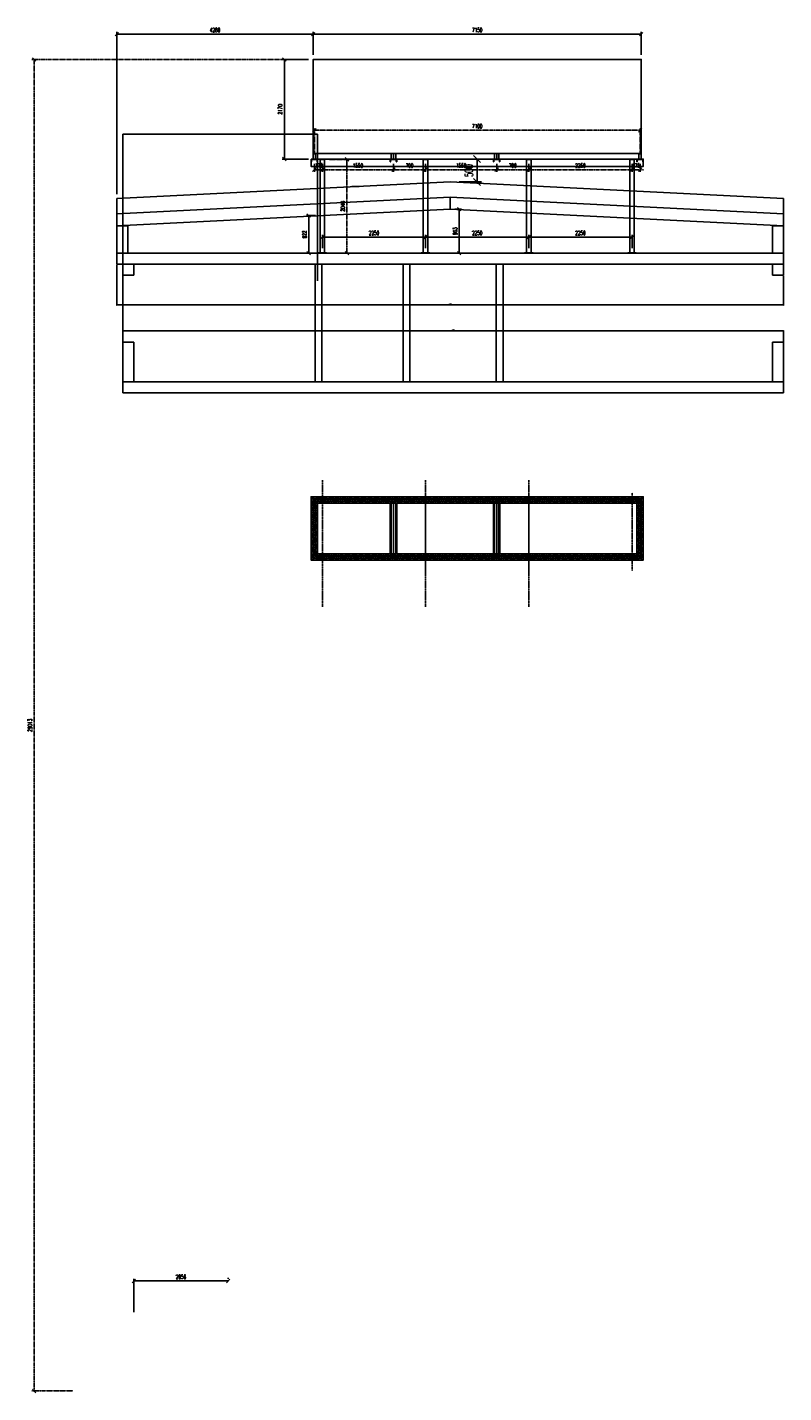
# Model space of a CAD drawing. Header units: millimetres. Extents: x -228255 to 14536, y -140109 to 119945.
# Tile 2 of 123: x -1952 to 14536, y -24588 to 5164. Entities that reach past the tile are written whole.
import ezdxf

# ---------------------------------------------------------------- set-up
doc = ezdxf.new("R2010")
doc.units = ezdxf.units.MM
doc.header["$LTSCALE"] = 2.5
doc.linetypes.add('DASHDOT', pattern=[25.4, 12.7, -6.35, 0, -6.35])
doc.linetypes.add('DASHED', pattern=[19.05, 12.7, -6.35])
for name, color, linetype in [('Kominy', 3, 'Continuous'), ('Niewidoczne', 181, 'DASHED'), ('Osie', 134, 'DASHDOT'), ('Przekroj', 1, 'Continuous'), ('stal', 4, 'Continuous'), ('Stal_przekroj', 1, 'Continuous'), ('Urządzenie', 45, 'Continuous'), ('Wymiary', 86, 'Continuous')]:
    doc.layers.add(name, color=color, linetype=linetype)
doc.styles.add('Romans', font='romans.shx', dxfattribs={"width": 0.6})
doc.styles.add('style3', font='romans.shx', dxfattribs={"width": 0.5})
doc.dimstyles.new('Skala_10', dxfattribs={"dimtxt": 18, "dimasz": 12, "dimexe": 10, "dimexo": 10, "dimgap": 10, "dimtad": 1, "dimdec": 0, "dimdsep": 46, "dimtxsty": 'style3', "dimblk": 'OBLIQUE', "dimcen": 0, "dimdle": 1, "dimclrd": 256, "dimclre": 256, "dimclrt": 31, "dimadec": 1, "dimazin": 0, "dimtfac": 1, "dimtdec": 0, "dimtix": 1, "dimtmove": 2, "dimatfit": 0, "dimldrblk": 'DOT', "dimfxl": 1, "dimtolj": 1, "dimtzin": 0, "dimlwd": -1, "dimlwe": -1, "dimarcsym": 0})
doc.dimstyles.new('Skala_100', dxfattribs={"dimtxt": 180, "dimasz": 150, "dimexe": 100, "dimexo": 200, "dimgap": 90, "dimtad": 1, "dimdec": 0, "dimrnd": 1, "dimdsep": 46, "dimtxsty": 'Romans', "dimblk": 'OBLIQUE', "dimcen": 0, "dimdle": 10, "dimclrd": 256, "dimclre": 256, "dimclrt": 31, "dimadec": 0, "dimazin": 0, "dimtfac": 1, "dimtdec": 0, "dimtix": 1, "dimtmove": 2, "dimatfit": 0, "dimfxl": 1, "dimtolj": 1, "dimtzin": 0, "dimlwd": -1, "dimlwe": -1, "dimarcsym": 0})
doc.dimstyles.new('Skala_50', dxfattribs={"dimscale": 0.5, "dimtxt": 180, "dimasz": 150, "dimexe": 100, "dimexo": 200, "dimgap": 90, "dimtad": 1, "dimdec": 0, "dimrnd": 1, "dimdsep": 46, "dimtxsty": 'Romans', "dimblk": 'OBLIQUE', "dimcen": 0, "dimdle": 10, "dimclrd": 256, "dimclre": 256, "dimclrt": 31, "dimadec": 0, "dimazin": 0, "dimtfac": 1, "dimtdec": 0, "dimtix": 1, "dimtmove": 2, "dimatfit": 0, "dimfxl": 1, "dimtolj": 1, "dimtzin": 0, "dimlwd": -1, "dimlwe": -1, "dimarcsym": 0})

# ---------------------------------------------------------------- blocks, each defined once
blk = doc.blocks.new('_Oblique')
at = {"color": 0, "linetype": 'ByBlock', "lineweight": -2}
blk.add_line((-0.5, -0.5), (0.5, 0.5), dxfattribs=at)
blk = doc.blocks.new('*D23')
at = {"layer": 'Defpoints', "color": 0, "ltscale": 0.2, "transparency": 16777216}
for p in [(2426, -22153), (2426, -22184), (370, -22933)]:
    blk.add_point(p, dxfattribs=at)
at = {"layer": 'Przekroj', "ltscale": 0.2, "transparency": 16777216}
for p, q in [((365, -22153), (2431, -22153)), ((370, -22833), (370, -22103)), ((2426, -22084), (2426, -22103))]:
    blk.add_line(p, q, dxfattribs=at)
at = {"layer": 'Przekroj', "ltscale": 0.2, "transparency": 16777216, "xscale": 75, "yscale": 75, "zscale": 75, "rotation": 180}
blk.add_blockref('_Oblique', (370, -22153), dxfattribs=at)
at = {"layer": 'Przekroj', "ltscale": 0.2, "transparency": 16777216, "xscale": 75, "yscale": 75, "zscale": 75}
blk.add_blockref('_Oblique', (2426, -22153), dxfattribs=at)
at = {"layer": 'Przekroj', "color": 31, "ltscale": 0.2, "transparency": 16777216, "insert": (1398, -22063), "char_height": 90, "attachment_point": 5, "style": 'Romans'}
blk.add_mtext('\\A1;2056', dxfattribs=at)
blk = doc.blocks.new('*D26')
at = {"layer": 'Defpoints', "color": 0, "ltscale": 0.2, "transparency": 16777216}
for p in [(4280, 5015), (4280, 4463), (0, 1430)]:
    blk.add_point(p, dxfattribs=at)
at = {"layer": 'Wymiary', "ltscale": 0.2, "transparency": 16777216}
for p, q in [((0, 1530), (0, 5065)), ((4280, 4563), (4280, 5065)), ((-5, 5015), (4285, 5015))]:
    blk.add_line(p, q, dxfattribs=at)
at = {"layer": 'Wymiary', "ltscale": 0.2, "transparency": 16777216, "xscale": 75, "yscale": 75, "zscale": 75, "rotation": 180}
blk.add_blockref('_Oblique', (0, 5015), dxfattribs=at)
at = {"layer": 'Wymiary', "ltscale": 0.2, "transparency": 16777216, "xscale": 75, "yscale": 75, "zscale": 75}
blk.add_blockref('_Oblique', (4280, 5015), dxfattribs=at)
at = {"layer": 'Wymiary', "color": 31, "ltscale": 0.2, "transparency": 16777216, "insert": (2140, 5105), "char_height": 90, "attachment_point": 5, "style": 'Romans'}
blk.add_mtext('\\A1;4280', dxfattribs=at)
blk = doc.blocks.new('*D27')
at = {"layer": 'Defpoints', "color": 0, "ltscale": 0.2, "transparency": 16777216}
for p in [(11430, 5015), (4280, 4463), (11430, 4463)]:
    blk.add_point(p, dxfattribs=at)
at = {"layer": 'Wymiary', "ltscale": 0.2, "transparency": 16777216}
for p, q in [((4280, 4563), (4280, 5065)), ((11430, 4563), (11430, 5065)), ((4275, 5015), (11435, 5015))]:
    blk.add_line(p, q, dxfattribs=at)
at = {"layer": 'Wymiary', "ltscale": 0.2, "transparency": 16777216, "xscale": 75, "yscale": 75, "zscale": 75, "rotation": 180}
blk.add_blockref('_Oblique', (4280, 5015), dxfattribs=at)
at = {"layer": 'Wymiary', "ltscale": 0.2, "transparency": 16777216, "xscale": 75, "yscale": 75, "zscale": 75}
blk.add_blockref('_Oblique', (11430, 5015), dxfattribs=at)
at = {"layer": 'Wymiary', "color": 31, "ltscale": 0.2, "transparency": 16777216, "insert": (7855, 5105), "char_height": 90, "attachment_point": 5, "style": 'Romans'}
blk.add_mtext('\\A1;7150', dxfattribs=at)
blk = doc.blocks.new('*D28')
at = {"layer": 'Defpoints', "color": 0, "ltscale": 0.2, "transparency": 16777216}
for p in [(4280, 4463), (3652, 2293), (4280, 2293)]:
    blk.add_point(p, dxfattribs=at)
at = {"layer": 'Wymiary', "ltscale": 0.2, "transparency": 16777216}
for p, q in [((4180, 4463), (3602, 4463)), ((3652, 4468), (3652, 2288)), ((4180, 2293), (3602, 2293))]:
    blk.add_line(p, q, dxfattribs=at)
at = {"layer": 'Wymiary', "ltscale": 0.2, "transparency": 16777216, "xscale": 75, "yscale": 75, "zscale": 75}
for p, rotation in [((3652, 4463), 90), ((3652, 2293), 270)]:
    blk.add_blockref('_Oblique', p, dxfattribs=dict(at, rotation=rotation))
at = {"layer": 'Wymiary', "color": 31, "ltscale": 0.2, "transparency": 16777216, "insert": (3562, 3378), "char_height": 90, "attachment_point": 5, "rotation": 90, "style": 'Romans'}
blk.add_mtext('\\A1;2170', dxfattribs=at)
blk = doc.blocks.new('*D30')
at = {"layer": 'Defpoints', "color": 0, "ltscale": 0.2, "transparency": 16777216}
for p in [(6730, 592), (4480, 252), (6730, 252)]:
    blk.add_point(p, dxfattribs=at)
at = {"layer": 'stal', "ltscale": 0.2, "transparency": 16777216}
for p, q in [((4480, 352), (4480, 642)), ((6730, 352), (6730, 642)), ((4475, 592), (6735, 592))]:
    blk.add_line(p, q, dxfattribs=at)
at = {"layer": 'stal', "ltscale": 0.2, "transparency": 16777216, "xscale": 75, "yscale": 75, "zscale": 75, "rotation": 180}
blk.add_blockref('_Oblique', (4480, 592), dxfattribs=at)
at = {"layer": 'stal', "ltscale": 0.2, "transparency": 16777216, "xscale": 75, "yscale": 75, "zscale": 75}
blk.add_blockref('_Oblique', (6730, 592), dxfattribs=at)
at = {"layer": 'stal', "color": 31, "ltscale": 0.2, "transparency": 16777216, "insert": (5605, 682), "char_height": 90, "attachment_point": 5, "style": 'Romans'}
blk.add_mtext('\\A1;2250', dxfattribs=at)
blk = doc.blocks.new('*D31')
at = {"layer": 'Defpoints', "color": 0, "ltscale": 0.2, "transparency": 16777216}
for p in [(8980, 592), (6730, 252), (8980, 252)]:
    blk.add_point(p, dxfattribs=at)
at = {"layer": 'stal', "ltscale": 0.2, "transparency": 16777216}
for p, q in [((6730, 352), (6730, 642)), ((8980, 352), (8980, 642)), ((6725, 592), (8985, 592))]:
    blk.add_line(p, q, dxfattribs=at)
at = {"layer": 'stal', "ltscale": 0.2, "transparency": 16777216, "xscale": 75, "yscale": 75, "zscale": 75, "rotation": 180}
blk.add_blockref('_Oblique', (6730, 592), dxfattribs=at)
at = {"layer": 'stal', "ltscale": 0.2, "transparency": 16777216, "xscale": 75, "yscale": 75, "zscale": 75}
blk.add_blockref('_Oblique', (8980, 592), dxfattribs=at)
at = {"layer": 'stal', "color": 31, "ltscale": 0.2, "transparency": 16777216, "insert": (7855, 682), "char_height": 90, "attachment_point": 5, "style": 'Romans'}
blk.add_mtext('\\A1;2250', dxfattribs=at)
blk = doc.blocks.new('*D32')
at = {"layer": 'Defpoints', "color": 0, "ltscale": 0.2, "transparency": 16777216}
for p in [(11230, 592), (8980, 252), (11230, 252)]:
    blk.add_point(p, dxfattribs=at)
at = {"layer": 'stal', "ltscale": 0.2, "transparency": 16777216}
for p, q in [((8980, 352), (8980, 642)), ((11230, 352), (11230, 642)), ((8975, 592), (11235, 592))]:
    blk.add_line(p, q, dxfattribs=at)
at = {"layer": 'stal', "ltscale": 0.2, "transparency": 16777216, "xscale": 75, "yscale": 75, "zscale": 75, "rotation": 180}
blk.add_blockref('_Oblique', (8980, 592), dxfattribs=at)
at = {"layer": 'stal', "ltscale": 0.2, "transparency": 16777216, "xscale": 75, "yscale": 75, "zscale": 75}
blk.add_blockref('_Oblique', (11230, 592), dxfattribs=at)
at = {"layer": 'stal', "color": 31, "ltscale": 0.2, "transparency": 16777216, "insert": (10105, 682), "char_height": 90, "attachment_point": 5, "style": 'Romans'}
blk.add_mtext('\\A1;2250', dxfattribs=at)
blk = doc.blocks.new('*D34')
at = {"layer": 'Defpoints', "color": 0, "ltscale": 0.2, "transparency": 16777216}
for p in [(11405, 2919), (4305, 2293), (11405, 2293)]:
    blk.add_point(p, dxfattribs=at)
at = {"layer": 'Niewidoczne', "ltscale": 0.2, "transparency": 16777216}
for p, q in [((4300, 2919), (11410, 2919)), ((4305, 2393), (4305, 2969)), ((11405, 2393), (11405, 2969))]:
    blk.add_line(p, q, dxfattribs=at)
at = {"layer": 'Niewidoczne', "ltscale": 0.2, "transparency": 16777216, "xscale": 75, "yscale": 75, "zscale": 75, "rotation": 180}
blk.add_blockref('_Oblique', (4305, 2919), dxfattribs=at)
at = {"layer": 'Niewidoczne', "ltscale": 0.2, "transparency": 16777216, "xscale": 75, "yscale": 75, "zscale": 75}
blk.add_blockref('_Oblique', (11405, 2919), dxfattribs=at)
at = {"layer": 'Niewidoczne', "color": 31, "ltscale": 0.2, "transparency": 16777216, "insert": (7855, 3009), "char_height": 90, "attachment_point": 5, "style": 'Romans'}
blk.add_mtext('\\A1;7100', dxfattribs=at)
blk = doc.blocks.new('*D35')
at = {"layer": 'Defpoints', "color": 0, "ltscale": 0.2, "transparency": 16777216}
for p in [(4530, 2286), (4930, 240), (5016, 240)]:
    blk.add_point(p, dxfattribs=at)
at = {"layer": 'Niewidoczne', "ltscale": 0.2, "transparency": 16777216}
for p, q in [((4630, 2286), (5066, 2286)), ((5016, 2291), (5016, 235)), ((5030, 240), (5066, 240))]:
    blk.add_line(p, q, dxfattribs=at)
at = {"layer": 'Niewidoczne', "ltscale": 0.2, "transparency": 16777216, "xscale": 75, "yscale": 75, "zscale": 75}
for p, rotation in [((5016, 2286), 90), ((5016, 240), 270)]:
    blk.add_blockref('_Oblique', p, dxfattribs=dict(at, rotation=rotation))
at = {"layer": 'Niewidoczne', "color": 31, "ltscale": 0.2, "transparency": 16777216, "insert": (4926, 1263), "char_height": 90, "attachment_point": 5, "rotation": 90, "style": 'Romans'}
blk.add_mtext('\\A1;2046', dxfattribs=at)
blk = doc.blocks.new('*D36')
at = {"layer": 'Defpoints', "color": 0, "ltscale": 0.2, "transparency": 16777216}
for p in [(4305, 2286), (4480, 2286), (4480, 2061)]:
    blk.add_point(p, dxfattribs=at)
at = {"layer": 'Niewidoczne', "ltscale": 0.2, "transparency": 16777216}
for p, q in [((4305, 2186), (4305, 2011)), ((4480, 2186), (4480, 2011)), ((4300, 2061), (4485, 2061))]:
    blk.add_line(p, q, dxfattribs=at)
at = {"layer": 'Niewidoczne', "ltscale": 0.2, "transparency": 16777216, "xscale": 75, "yscale": 75, "zscale": 75, "rotation": 180}
blk.add_blockref('_Oblique', (4305, 2061), dxfattribs=at)
at = {"layer": 'Niewidoczne', "ltscale": 0.2, "transparency": 16777216, "xscale": 75, "yscale": 75, "zscale": 75}
blk.add_blockref('_Oblique', (4480, 2061), dxfattribs=at)
at = {"layer": 'Niewidoczne', "color": 31, "ltscale": 0.2, "transparency": 16777216, "insert": (4403, 2151), "char_height": 90, "attachment_point": 5, "style": 'Romans'}
blk.add_mtext('\\A1;175', dxfattribs=at)
blk = doc.blocks.new('*D37')
at = {"layer": 'Defpoints', "color": 0, "ltscale": 0.2, "transparency": 16777216}
for p in [(4480, 2286), (6030, 2286), (6030, 2061)]:
    blk.add_point(p, dxfattribs=at)
at = {"layer": 'Niewidoczne', "ltscale": 0.2, "transparency": 16777216}
for p, q in [((4480, 2186), (4480, 2011)), ((6030, 2186), (6030, 2011)), ((4475, 2061), (6035, 2061))]:
    blk.add_line(p, q, dxfattribs=at)
at = {"layer": 'Niewidoczne', "ltscale": 0.2, "transparency": 16777216, "xscale": 75, "yscale": 75, "zscale": 75, "rotation": 180}
blk.add_blockref('_Oblique', (4480, 2061), dxfattribs=at)
at = {"layer": 'Niewidoczne', "ltscale": 0.2, "transparency": 16777216, "xscale": 75, "yscale": 75, "zscale": 75}
blk.add_blockref('_Oblique', (6030, 2061), dxfattribs=at)
at = {"layer": 'Niewidoczne', "color": 31, "ltscale": 0.2, "transparency": 16777216, "insert": (5255, 2151), "char_height": 90, "attachment_point": 5, "style": 'Romans'}
blk.add_mtext('\\A1;1550', dxfattribs=at)
blk = doc.blocks.new('*D38')
at = {"layer": 'Defpoints', "color": 0, "ltscale": 0.2, "transparency": 16777216}
for p in [(6030, 2286), (6730, 2286), (6730, 2061)]:
    blk.add_point(p, dxfattribs=at)
at = {"layer": 'Niewidoczne', "ltscale": 0.2, "transparency": 16777216}
for p, q in [((6030, 2186), (6030, 2011)), ((6730, 2186), (6730, 2011)), ((6025, 2061), (6735, 2061))]:
    blk.add_line(p, q, dxfattribs=at)
at = {"layer": 'Niewidoczne', "ltscale": 0.2, "transparency": 16777216, "xscale": 75, "yscale": 75, "zscale": 75, "rotation": 180}
blk.add_blockref('_Oblique', (6030, 2061), dxfattribs=at)
at = {"layer": 'Niewidoczne', "ltscale": 0.2, "transparency": 16777216, "xscale": 75, "yscale": 75, "zscale": 75}
blk.add_blockref('_Oblique', (6730, 2061), dxfattribs=at)
at = {"layer": 'Niewidoczne', "color": 31, "ltscale": 0.2, "transparency": 16777216, "insert": (6380, 2151), "char_height": 90, "attachment_point": 5, "style": 'Romans'}
blk.add_mtext('\\A1;700', dxfattribs=at)
blk = doc.blocks.new('*D39')
at = {"layer": 'Defpoints', "color": 0, "ltscale": 0.2, "transparency": 16777216}
for p in [(6730, 2286), (8280, 2286), (8280, 2061)]:
    blk.add_point(p, dxfattribs=at)
at = {"layer": 'Niewidoczne', "ltscale": 0.2, "transparency": 16777216}
for p, q in [((6730, 2186), (6730, 2011)), ((8280, 2186), (8280, 2011)), ((6725, 2061), (8285, 2061))]:
    blk.add_line(p, q, dxfattribs=at)
at = {"layer": 'Niewidoczne', "ltscale": 0.2, "transparency": 16777216, "xscale": 75, "yscale": 75, "zscale": 75, "rotation": 180}
blk.add_blockref('_Oblique', (6730, 2061), dxfattribs=at)
at = {"layer": 'Niewidoczne', "ltscale": 0.2, "transparency": 16777216, "xscale": 75, "yscale": 75, "zscale": 75}
blk.add_blockref('_Oblique', (8280, 2061), dxfattribs=at)
at = {"layer": 'Niewidoczne', "color": 31, "ltscale": 0.2, "transparency": 16777216, "insert": (7505, 2151), "char_height": 90, "attachment_point": 5, "style": 'Romans'}
blk.add_mtext('\\A1;1550', dxfattribs=at)
blk = doc.blocks.new('*D40')
at = {"layer": 'Defpoints', "color": 0, "ltscale": 0.2, "transparency": 16777216}
for p in [(8280, 2286), (8980, 2286), (8980, 2061)]:
    blk.add_point(p, dxfattribs=at)
at = {"layer": 'Niewidoczne', "ltscale": 0.2, "transparency": 16777216}
for p, q in [((8280, 2186), (8280, 2011)), ((8980, 2186), (8980, 2011)), ((8275, 2061), (8985, 2061))]:
    blk.add_line(p, q, dxfattribs=at)
at = {"layer": 'Niewidoczne', "ltscale": 0.2, "transparency": 16777216, "xscale": 75, "yscale": 75, "zscale": 75, "rotation": 180}
blk.add_blockref('_Oblique', (8280, 2061), dxfattribs=at)
at = {"layer": 'Niewidoczne', "ltscale": 0.2, "transparency": 16777216, "xscale": 75, "yscale": 75, "zscale": 75}
blk.add_blockref('_Oblique', (8980, 2061), dxfattribs=at)
at = {"layer": 'Niewidoczne', "color": 31, "ltscale": 0.2, "transparency": 16777216, "insert": (8630, 2151), "char_height": 90, "attachment_point": 5, "style": 'Romans'}
blk.add_mtext('\\A1;700', dxfattribs=at)
blk = doc.blocks.new('*D41')
at = {"layer": 'Defpoints', "color": 0, "ltscale": 0.2, "transparency": 16777216}
for p in [(8980, 2286), (11230, 2286), (11230, 2061)]:
    blk.add_point(p, dxfattribs=at)
at = {"layer": 'Niewidoczne', "ltscale": 0.2, "transparency": 16777216}
for p, q in [((8980, 2186), (8980, 2011)), ((11230, 2186), (11230, 2011)), ((8975, 2061), (11235, 2061))]:
    blk.add_line(p, q, dxfattribs=at)
at = {"layer": 'Niewidoczne', "ltscale": 0.2, "transparency": 16777216, "xscale": 75, "yscale": 75, "zscale": 75, "rotation": 180}
blk.add_blockref('_Oblique', (8980, 2061), dxfattribs=at)
at = {"layer": 'Niewidoczne', "ltscale": 0.2, "transparency": 16777216, "xscale": 75, "yscale": 75, "zscale": 75}
blk.add_blockref('_Oblique', (11230, 2061), dxfattribs=at)
at = {"layer": 'Niewidoczne', "color": 31, "ltscale": 0.2, "transparency": 16777216, "insert": (10105, 2151), "char_height": 90, "attachment_point": 5, "style": 'Romans'}
blk.add_mtext('\\A1;2250', dxfattribs=at)
blk = doc.blocks.new('*D42')
at = {"layer": 'Defpoints', "color": 0, "ltscale": 0.2, "transparency": 16777216}
for p in [(11230, 2286), (11405, 2286), (11405, 2061)]:
    blk.add_point(p, dxfattribs=at)
at = {"layer": 'Niewidoczne', "ltscale": 0.2, "transparency": 16777216}
for p, q in [((11230, 2186), (11230, 2011)), ((11405, 2186), (11405, 2011)), ((11230, 2061), (11155, 2061)), ((11230, 2061), (11405, 2061)), ((11405, 2061), (11480, 2061))]:
    blk.add_line(p, q, dxfattribs=at)
at = {"layer": 'Niewidoczne', "ltscale": 0.2, "transparency": 16777216, "xscale": 75, "yscale": 75, "zscale": 75}
blk.add_blockref('_Oblique', (11230, 2061), dxfattribs=at)
at = {"layer": 'Niewidoczne', "ltscale": 0.2, "transparency": 16777216, "xscale": 75, "yscale": 75, "zscale": 75, "rotation": 180}
blk.add_blockref('_Oblique', (11405, 2061), dxfattribs=at)
at = {"layer": 'Niewidoczne', "color": 31, "ltscale": 0.2, "transparency": 16777216, "insert": (11318, 2151), "char_height": 90, "attachment_point": 5, "style": 'Romans'}
blk.add_mtext('\\A1;175', dxfattribs=at)
blk = doc.blocks.new('*D43')
at = {"layer": 'Defpoints', "color": 0, "ltscale": 0.2, "transparency": 16777216}
for p in [(4280, 4463), (-1803, -24550), (-861, -24550)]:
    blk.add_point(p, dxfattribs=at)
at = {"layer": 'Niewidoczne', "ltscale": 0.2, "transparency": 16777216}
for p, q in [((4180, 4463), (-1853, 4463)), ((-1803, 4468), (-1803, -24555)), ((-961, -24550), (-1853, -24550))]:
    blk.add_line(p, q, dxfattribs=at)
at = {"layer": 'Niewidoczne', "ltscale": 0.2, "transparency": 16777216, "xscale": 75, "yscale": 75, "zscale": 75}
for p, rotation in [((-1803, 4463), 90), ((-1803, -24550), 270)]:
    blk.add_blockref('_Oblique', p, dxfattribs=dict(at, rotation=rotation))
at = {"layer": 'Niewidoczne', "color": 31, "ltscale": 0.2, "transparency": 16777216, "insert": (-1893, -10044), "char_height": 90, "attachment_point": 5, "rotation": 90, "style": 'Romans'}
blk.add_mtext('\\A1;29013', dxfattribs=at)
blk = doc.blocks.new('C140')
for p, q in [((0, 0), (0, 140)), ((0, 140), (60, 140)), ((0, 0), (60, 0)), ((7, 21), (7, 119)), ((16, 129), (55, 132)), ((16, 11), (55, 8)), ((60, 140), (60, 137)), ((60, 0), (60, 3))]:
    blk.add_line(p, q)
for centre, radius, start, end in [((17, 119), 10, 94.5739, 180), ((17, 21), 10, 180, 265.4261), ((55, 137), 5, 274.5739, 0), ((55, 3), 5, 360, 85.4261)]:
    blk.add_arc(centre, radius, start, end)
blk = doc.blocks.new('Zk100x100x4')
for points in [[(-42, -50), (42, -50, 0.414214), (50, -42), (50, 42, 0.414214), (42, 50), (-42, 50, 0.414214), (-50, 42), (-50, -42, 0.414214)], [(-42, -46), (42, -46, 0.414214), (46, -42), (46, 42, 0.414214), (42, 46), (-42, 46, 0.414214), (-46, 42), (-46, -42, 0.414214)]]:
    blk.add_lwpolyline(points, format="xyb", close=True)
blk = doc.blocks.new('*D47')
at = {"layer": 'Defpoints', "color": 0, "ltscale": 5, "transparency": 16777216}
for p in [(4430, 1062), (4182, 240), (4390, 240)]:
    blk.add_point(p, dxfattribs=at)
at = {"layer": 'Kominy', "ltscale": 5, "transparency": 16777216}
for p, q in [((4330, 1062), (4132, 1062)), ((4182, 1066), (4182, 235)), ((4290, 240), (4132, 240))]:
    blk.add_line(p, q, dxfattribs=at)
at = {"layer": 'Kominy', "ltscale": 5, "transparency": 16777216, "xscale": 75, "yscale": 75, "zscale": 75}
for p, rotation in [((4182, 1062), 90), ((4182, 240), 270)]:
    blk.add_blockref('_Oblique', p, dxfattribs=dict(at, rotation=rotation))
at = {"layer": 'Kominy', "color": 31, "ltscale": 5, "transparency": 16777216, "insert": (4092, 651), "char_height": 90, "attachment_point": 5, "rotation": 90, "style": 'Romans'}
blk.add_mtext('\\A1;822', dxfattribs=at)
blk = doc.blocks.new('*D48')
at = {"layer": 'Defpoints', "color": 0, "ltscale": 5, "transparency": 16777216}
for p in [(7265, 1203), (7265, 240), (7464, 240)]:
    blk.add_point(p, dxfattribs=at)
at = {"layer": 'Kominy', "ltscale": 5, "transparency": 16777216}
for p, q in [((7365, 1203), (7514, 1203)), ((7464, 1208), (7464, 235)), ((7365, 240), (7514, 240))]:
    blk.add_line(p, q, dxfattribs=at)
at = {"layer": 'Kominy', "ltscale": 5, "transparency": 16777216, "xscale": 75, "yscale": 75, "zscale": 75}
for p, rotation in [((7464, 1203), 90), ((7464, 240), 270)]:
    blk.add_blockref('_Oblique', p, dxfattribs=dict(at, rotation=rotation))
at = {"layer": 'Kominy', "color": 31, "ltscale": 5, "transparency": 16777216, "insert": (7374, 722), "char_height": 90, "attachment_point": 5, "rotation": 90, "style": 'Romans'}
blk.add_mtext('\\A1;963', dxfattribs=at)
blk = doc.blocks.new('*D50')
at = {"layer": 'Defpoints', "color": 0, "ltscale": 0.5, "transparency": 16777216}
for p in [(7216, 2293), (7265, 1793), (7852, 1793)]:
    blk.add_point(p, dxfattribs=at)
at = {"layer": 'stal', "ltscale": 0.5, "transparency": 16777216}
for p, q in [((7416, 2293), (7952, 2293)), ((7852, 2303), (7852, 1783)), ((7465, 1793), (7952, 1793))]:
    blk.add_line(p, q, dxfattribs=at)
at = {"layer": 'stal', "ltscale": 0.5, "transparency": 16777216, "xscale": 150, "yscale": 150, "zscale": 150}
for p, rotation in [((7852, 2293), 90), ((7852, 1793), 270)]:
    blk.add_blockref('_Oblique', p, dxfattribs=dict(at, rotation=rotation))
at = {"layer": 'stal', "color": 31, "ltscale": 0.5, "transparency": 16777216, "insert": (7672, 2043), "char_height": 180, "attachment_point": 5, "rotation": 90, "style": 'Romans'}
blk.add_mtext('\\A1;500', dxfattribs=at)
blk = doc.blocks.new('*D53')
at = {"layer": 'Defpoints', "color": 0, "ltscale": 0.5, "transparency": 16777216}
for p in [(0, 0), (14530, -240), (0, -887)]:
    blk.add_point(p, dxfattribs=at)
at = {"layer": 'Wymiary', "ltscale": 0.5, "transparency": 16777216}
for p, q in [((0, -10), (0, -897)), ((14530, -250), (14530, -897)), ((14531, -887), (-1, -887))]:
    blk.add_line(p, q, dxfattribs=at)
at = {"layer": 'Wymiary', "ltscale": 0.5, "transparency": 16777216, "xscale": 12, "yscale": 12, "zscale": 12, "rotation": 180}
blk.add_blockref('_Oblique', (0, -887), dxfattribs=at)
at = {"layer": 'Wymiary', "ltscale": 0.5, "transparency": 16777216, "xscale": 12, "yscale": 12, "zscale": 12}
blk.add_blockref('_Oblique', (14530, -887), dxfattribs=at)
at = {"layer": 'Wymiary', "color": 31, "ltscale": 0.5, "transparency": 16777216, "insert": (7265, -868), "char_height": 18, "attachment_point": 5, "style": 'style3'}
blk.add_mtext('\\A1;14530', dxfattribs=at)
blk = doc.blocks.new('_Dot')
at = {"color": 0, "linetype": 'ByBlock', "lineweight": -2}
blk.add_line((-0.5, 0), (-1, 0), dxfattribs=at)
at = {"color": 0, "linetype": 'ByBlock', "const_width": 0.5}
blk.add_lwpolyline([(-0.25, 0, 1), (0.25, 0, 1)], format="xyb", close=True, dxfattribs=at)
blk = doc.blocks.new('*D54')
at = {"layer": 'Defpoints', "color": 0, "ltscale": 0.5, "transparency": 16777216}
for p in [(14530, -1453), (130, -1700), (14530, -1700)]:
    blk.add_point(p, dxfattribs=at)
at = {"layer": 'Wymiary', "ltscale": 0.5, "transparency": 16777216}
for p, q in [((129, -1453), (14531, -1453)), ((130, -1690), (130, -1443)), ((14530, -1690), (14530, -1443))]:
    blk.add_line(p, q, dxfattribs=at)
at = {"layer": 'Wymiary', "ltscale": 0.5, "transparency": 16777216, "xscale": 12, "yscale": 12, "zscale": 12, "rotation": 180}
blk.add_blockref('_Oblique', (130, -1453), dxfattribs=at)
at = {"layer": 'Wymiary', "ltscale": 0.5, "transparency": 16777216, "xscale": 12, "yscale": 12, "zscale": 12}
blk.add_blockref('_Oblique', (14530, -1453), dxfattribs=at)
at = {"layer": 'Wymiary', "color": 31, "ltscale": 0.5, "transparency": 16777216, "insert": (7330, -1434), "char_height": 18, "attachment_point": 5, "style": 'style3'}
blk.add_mtext('\\A1;14400', dxfattribs=at)

msp = doc.modelspace()

# ---------------------------------------------------------------- linework, layer by layer
at = {"layer": 'Niewidoczne', "ltscale": 0.2}
for p, q in [((11465, -5075.73), (4245, -5075.73)), ((4245, -6435.73), (4245, -5075.73)), ((11345, -5195.73), (4365, -5195.73)), ((4365, -6315.73), (4365, -5195.73)), ((5970, -6305.73), (5970, -5205.73)), ((6090, -6305.73), (6090, -5205.73)), ((8220, -6305.73), (8220, -5205.73)), ((8340, -6305.73), (8340, -5205.73)), ((11345, -6315.73), (11345, -5195.73)), ((11465, -6435.73), (11465, -5075.73)), ((11465, -6435.73), (4245, -6435.73)), ((11345, -6315.73), (4365, -6315.73))]:
    msp.add_line(p, q, dxfattribs=at)
at = {"layer": 'Osie', "ltscale": 0.2}
for p, q in [((4480, -4705.92), (4480, -7467.26)), ((6730, -4705.92), (6730, -7467.26)), ((8980, -4705.92), (8980, -7467.26)), ((6730, -4976.5), (6730, -6682.2)), ((8980, -4976.5), (8980, -6682.2)), ((11230, -4976.5), (11230, -6682.2)), ((4305, -6375.73), (4305, -5135.73)), ((4305, -5135.73), (11405, -5135.73)), ((11405, -5135.73), (11405, -6375.73)), ((11405, -6375.73), (4305, -6375.73))]:
    msp.add_line(p, q, dxfattribs=at)
at = {"layer": 'Przekroj', "ltscale": 0.2}
for p, q in [((0, 1430), (7265, 1793.25)), ((7265, 1793.25), (14530, 1430)), ((0, 1100), (7265, 1463.25)), ((0, 1100), (0, 1430)), ((7265, 1203.25), (0, 840)), ((7265, 1463.25), (7265, 1203.25)), ((7265, 1463.25), (14530, 1100)), ((14530, 840), (7265, 1203.25)), ((14530, 1430), (14530, 1100)), ((0, 840), (0, 1100)), ((14530, 1100), (14530, 840)), ((240, 840), (0, 840)), ((0, 840), (0, 240)), ((240, 240), (240, 840)), ((14290, 240), (14290, 840)), ((14290, 840), (14530, 840)), ((14530, 840), (14530, 240)), ((0, 240), (14530, 240)), ((0, 0), (0, 240)), ((14530, 0), (0, 0)), ((370, -240), (370, 0)), ((14290, 0), (14290, -240)), ((14530, 240), (14530, 0)), ((130, 0), (130, -240)), ((130, -240), (370, -240)), ((4320, 0), (4320, -2560)), ((4470, -2560), (4470, 0)), ((6240, 0), (6240, -2560)), ((6390, -2560), (6390, 0)), ((8270, 0), (8270, -2560)), ((8420, -2560), (8420, 0)), ((14290, -240), (14530, -240)), ((14530, -240), (14530, 0)), ((130, -2560), (130, -1700)), ((130, -1700), (370, -1700)), ((370, -1700), (370, -2560)), ((14290, -2560), (14290, -1700)), ((14290, -1700), (14530, -1700)), ((14530, -1700), (14530, -2560)), ((14530, -2560), (130, -2560)), ((130, -2560), (130, -2800)), ((14530, -2800), (14530, -2560)), ((130, -2800), (14530, -2800))]:
    msp.add_line(p, q, dxfattribs=at)
at = {"layer": 'stal', "ltscale": 0.2}
for points in [[(4235, 2293), (11475, 2293), (11475, 2133), (4235, 2133)], [(4430, 252), (4530, 252), (4530, 2285.5), (4430, 2285.5)], [(6680, 252), (6780, 252), (6780, 2285.5), (6680, 2285.5)], [(9030, 252), (8930, 252), (8930, 2285.5), (9030, 2285.5)], [(11280, 252), (11180, 252), (11180, 2285.5), (11280, 2285.5)], [(4390, 240), (4570, 240), (4570, 252), (4390, 252)], [(6640, 240), (6820, 240), (6820, 252), (6640, 252)], [(9070, 240), (8890, 240), (8890, 252), (9070, 252)], [(11320, 240), (11140, 240), (11140, 252), (11320, 252)], [(4375, -5205.73), (11335, -5205.73), (11475, -5065.73), (4235, -5065.73)], [(4235, -6445.73), (4375, -6305.73), (4375, -5205.73), (4235, -5065.73)], [(5960, -6305.73), (6100, -6305.73), (6100, -5205.73), (5960, -5205.73)], [(8210, -6305.73), (8350, -6305.73), (8350, -5205.73), (8210, -5205.73)], [(11475, -6445.73), (11335, -6305.73), (11335, -5205.73), (11475, -5065.73)], [(4375, -6305.73), (11335, -6305.73), (11475, -6445.73), (4235, -6445.73)]]:
    msp.add_lwpolyline(points, close=True, dxfattribs=at)
at = {"layer": 'Urządzenie', "ltscale": 0.2}
for points in [[(4280, 2413), (11430, 2413), (11430, 4463), (4280, 4463)], [(4280, 2293), (11430, 2293), (11430, 2413), (4280, 2413)], [(4280, 2293), (4330, 2293), (4330, 2413), (4280, 2413)], [(5980, 2293), (6030, 2293), (6030, 2413), (5980, 2413)], [(6030, 2293), (6080, 2293), (6080, 2413), (6030, 2413)], [(8230, 2293), (8280, 2293), (8280, 2413), (8230, 2413)], [(8280, 2293), (8330, 2293), (8330, 2413), (8280, 2413)], [(11380, 2293), (11430, 2293), (11430, 2413), (11380, 2413)], [(4280, -6400.73), (11430, -6400.73), (11430, -5110.73), (4280, -5110.73)], [(4330, -6350.73), (11380, -6350.73), (11380, -5160.73), (4330, -5160.73)], [(5980, -6350.73), (6030, -6350.73), (6030, -5160.73), (5980, -5160.73)], [(6030, -6350.73), (6080, -6350.73), (6080, -5160.73), (6030, -5160.73)], [(8230, -6350.73), (8280, -6350.73), (8280, -5160.73), (8230, -5160.73)], [(8280, -6350.73), (8330, -6350.73), (8330, -5160.73), (8280, -5160.73)]]:
    msp.add_lwpolyline(points, close=True, dxfattribs=at)
at = {"layer": 'Wymiary', "ltscale": 0.5}
for p, q in [((130, -1700), (130, 2832.54)), ((130, 2832.54), (4375, 2832.54)), ((4375, 2832.54), (4375, -359.34)), ((5285, 1694.25), (5122.69, 1694.25))]:
    msp.add_line(p, q, dxfattribs=at)

# ---------------------------------------------------------------- block references
at = {"layer": 'Niewidoczne', "ltscale": 0.2}
for p in [(4480, -5135.73), (6730, -5135.73), (8980, -5135.73), (11230, -5135.73), (4480, -6375.73), (6730, -6375.73), (8980, -6375.73), (11230, -6375.73)]:
    msp.add_blockref('Zk100x100x4', p, dxfattribs=at)
at = {"layer": 'Stal_przekroj', "ltscale": 0.2, "rotation": 270}
for p in [(4235, 2293), (5960, 2293), (8210, 2293), (11335, 2293)]:
    msp.add_blockref('C140', p, dxfattribs=at)

# ---------------------------------------------------------------- dimensions: what is measured, and where the dimension line sits
at = {"layer": 'Kominy', "ltscale": 5}
for base, p1, p2, picture, middle in [((7464.37, 240), (7265, 1203.25), (7265, 240), '*D48', (7374.37, 721.63)), ((4181.53795542, 240), (4430, 1061.5), (4390, 240), '*D47', (4091.53795542, 650.75))]:
    dim = msp.add_linear_dim(base=base, p1=p1, p2=p2, angle=90, dimstyle='Skala_50', override={"dimfxl": 0}, dxfattribs=at)
    dim.commit()
    dim.dimension.update_dxf_attribs({"geometry": picture, "text_midpoint": middle})
at = {"layer": 'Niewidoczne', "ltscale": 0.2}
for base, p1, p2, picture, middle in [((-1802.78, -24550), (4280, 4463), (-860.81, -24550), '*D43', (-1892.78, -10043.5)), ((5016.28460473, 240), (4530, 2285.5), (4930.16635799, 240), '*D35', (4926.28460473, 1262.75))]:
    dim = msp.add_linear_dim(base=base, p1=p1, p2=p2, angle=90, dimstyle='Skala_50', override={"dimfxl": 0}, dxfattribs=at)
    dim.commit()
    dim.dimension.update_dxf_attribs({"geometry": picture, "text_midpoint": middle})
for base, p1, p2, picture, middle in [((11405, 2919.01), (4305, 2293), (11405, 2293), '*D34', (7855, 3009.01)), ((6030, 2061.01), (4480, 2285.5), (6030, 2285.5), '*D37', (5255, 2151.01)), ((6730, 2061.01), (6030, 2285.5), (6730, 2285.5), '*D38', (6380, 2151.01)), ((8280, 2061.01), (6730, 2285.5), (8280, 2285.5), '*D39', (7505, 2151.01)), ((8980, 2061.01), (8280, 2285.5), (8980, 2285.5), '*D40', (8630, 2151.01)), ((11230, 2061.01), (8980, 2285.5), (11230, 2285.5), '*D41', (10105, 2151.01)), ((11405, 2061.01), (11230, 2285.5), (11405, 2285.5), '*D42', (11317.5, 2151.01))]:
    dim = msp.add_linear_dim(base=base, p1=p1, p2=p2, dimstyle='Skala_50', override={"dimfxl": 0}, dxfattribs=at)
    dim.commit()
    dim.dimension.update_dxf_attribs({"geometry": picture, "text_midpoint": middle})
dim = msp.add_linear_dim(base=(4480, 2061.01), p1=(4305, 2285.5), p2=(4480, 2285.5), dimstyle='Skala_50', override={"dimfxl": 0}, dxfattribs=at)
dim.commit()
dim.dimension.update_dxf_attribs({"geometry": '*D36', "text_midpoint": (4402.5, 2151.01), "dimtype": 160})
at = {"layer": 'Przekroj', "ltscale": 0.2}
dim = msp.add_linear_dim(base=(2426.32, -22152.59), p1=(370, -22933.24), p2=(2426.32, -22184.15), dimstyle='Skala_50', dxfattribs=at)
dim.commit()
dim.dimension.update_dxf_attribs({"geometry": '*D23', "text_midpoint": (1398.16, -22062.59)})
at = {"layer": 'stal', "ltscale": 0.5}
dim = msp.add_linear_dim(base=(7851.62, 1793.25), p1=(7216.22, 2293), p2=(7265, 1793.25), angle=90, dimstyle='Skala_100', override={"dimfxl": 0}, dxfattribs=at)
dim.commit()
dim.dimension.update_dxf_attribs({"geometry": '*D50', "text_midpoint": (7671.62, 2043.13)})
at = {"layer": 'stal', "ltscale": 0.2}
for base, p1, p2, picture, middle in [((6730, 592.04), (4480, 252), (6730, 252), '*D30', (5605, 682.04)), ((8980, 592.04), (6730, 252), (8980, 252), '*D31', (7855, 682.04)), ((11230, 592.04), (8980, 252), (11230, 252), '*D32', (10105, 682.04))]:
    dim = msp.add_linear_dim(base=base, p1=p1, p2=p2, dimstyle='Skala_50', dxfattribs=at)
    dim.commit()
    dim.dimension.update_dxf_attribs({"geometry": picture, "text_midpoint": middle})
at = {"layer": 'Wymiary', "ltscale": 0.2}
for base, p1, p2, picture, middle in [((4280, 5014.54), (0, 1430), (4280, 4463), '*D26', (2140, 5104.54)), ((11430, 5014.54), (4280, 4463), (11430, 4463), '*D27', (7855, 5104.54))]:
    dim = msp.add_linear_dim(base=base, p1=p1, p2=p2, dimstyle='Skala_50', dxfattribs=at)
    dim.commit()
    dim.dimension.update_dxf_attribs({"geometry": picture, "text_midpoint": middle})
dim = msp.add_linear_dim(base=(3651.85, 2293), p1=(4280, 4463), p2=(4280, 2293), angle=90, dimstyle='Skala_50', dxfattribs=at)
dim.commit()
dim.dimension.update_dxf_attribs({"geometry": '*D28', "text_midpoint": (3561.85, 3378)})
at = {"layer": 'Wymiary', "ltscale": 0.5}
for base, p1, p2, picture, middle in [((0, -886.82), (14530, -240), (0, 0), '*D53', (7265, -867.82)), ((14530, -1453.47), (130, -1700), (14530, -1700), '*D54', (7330, -1434.47))]:
    dim = msp.add_linear_dim(base=base, p1=p1, p2=p2, dimstyle='Skala_10', dxfattribs=at)
    dim.commit()
    dim.dimension.update_dxf_attribs({"geometry": picture, "text_midpoint": middle})

doc.saveas('drawing.dxf')
